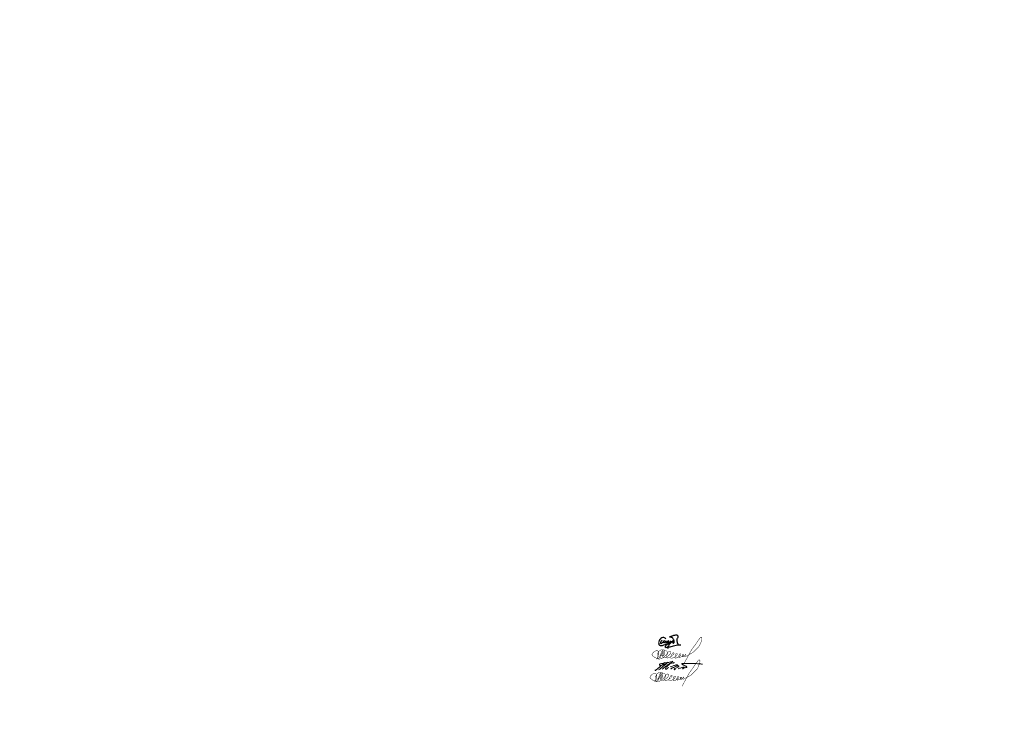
# Model space of a CAD drawing. Header units: millimetres. Extents: x 0 to 420, y 0 to 297.
import ezdxf

# ---------------------------------------------------------------- set-up
doc = ezdxf.new("R2010")
doc.units = ezdxf.units.MM
doc.linetypes.add('K5LT32770', pattern=[0])
doc.linetypes.add('K5LT_THIN', pattern=[0])
doc.layers.add('Системный слой', color=7, linetype='Continuous')

# ---------------------------------------------------------------- blocks, each defined once
blk = doc.blocks.new('U2')
at = {"layer": 'Системный слой', "color": 7, "linetype": 'K5LT32770', "lineweight": 30}
for points, knots in [([(275.65, 32.93), (275.57, 33.09), (275.48, 33.21), (275.36, 33.31), (275.2, 33.45), (274.97, 33.53), (274.76, 33.56), (274.48, 33.61), (274.15, 33.55), (273.89, 33.44), (273.57, 33.3), (273.29, 33), (273.07, 32.72), (272.87, 32.45), (272.69, 32.12), (272.62, 31.79), (272.56, 31.54), (272.53, 31.26), (272.58, 31.02), (272.63, 30.8), (272.71, 30.53), (272.87, 30.39), (273.04, 30.24), (273.35, 30.22), (273.59, 30.2), (274, 30.16), (274.44, 30.3), (274.83, 30.43), (275.18, 30.55), (275.52, 30.71), (275.84, 30.91)], [0, 0, 0, 0, 1, 1, 1, 2, 2, 2, 3, 3, 3, 4, 4, 4, 5, 5, 5, 6, 6, 6, 7, 7, 7, 8, 8, 8, 9, 9, 9, 10, 10, 10, 10]), ([(273.91, 32.44), (273.83, 32.26), (273.73, 32.09), (273.63, 31.92), (273.54, 31.79), (273.39, 31.68), (273.35, 31.54), (273.32, 31.44), (273.3, 31.3), (273.34, 31.21), (273.37, 31.15), (273.43, 31.07), (273.49, 31.05), (273.59, 31), (273.74, 31.07), (273.85, 31.11), (274, 31.18), (274.1, 31.35), (274.22, 31.48), (274.5, 31.76), (275.09, 32.48), (275, 32.35), (274.97, 32.3), (274.75, 32.1), (274.69, 31.94), (274.64, 31.82), (274.56, 31.67), (274.6, 31.56), (274.63, 31.5), (274.7, 31.42), (274.76, 31.39), (274.85, 31.36), (274.98, 31.43), (275.08, 31.48), (275.36, 31.6), (275.63, 32.32), (275.67, 32.22), (275.69, 32.16), (275.58, 31.84), (275.57, 31.65), (275.57, 31.54), (275.53, 31.37), (275.59, 31.32), (275.65, 31.28), (275.82, 31.32), (275.91, 31.37), (275.98, 31.41), (276.03, 31.49), (276.09, 31.55), (276.33, 31.78), (276.74, 32.38), (276.73, 32.33), (276.73, 32.3), (276.37, 31.92), (276.32, 31.67), (276.3, 31.56), (276.25, 31.41), (276.3, 31.32), (276.34, 31.26), (276.44, 31.2), (276.5, 31.19), (276.63, 31.16), (276.77, 31.32), (276.89, 31.4), (277.04, 31.51), (277.17, 31.66), (277.31, 31.78), (277.39, 31.84), (277.46, 31.92), (277.55, 31.97), (277.59, 31.99), (277.65, 32.03), (277.69, 32.03), (277.75, 32.02), (277.77, 31.85), (277.77, 31.76), (277.79, 31.58), (277.63, 31.41), (277.54, 31.24), (277.42, 31), (277.26, 30.78), (277.11, 30.56), (276.89, 30.25), (276.69, 29.92), (276.41, 29.67), (276.24, 29.52), (276.08, 29.3), (275.87, 29.27), (275.78, 29.25), (275.65, 29.23), (275.58, 29.28), (275.52, 29.32), (275.49, 29.42), (275.47, 29.5), (275.45, 29.62), (275.48, 29.77), (275.52, 29.89), (275.59, 30.1), (275.75, 30.28), (275.91, 30.43), (276.05, 30.56), (276.22, 30.66), (276.39, 30.76), (276.59, 30.88), (276.8, 30.98), (277.01, 31.08), (277.12, 31.14), (277.23, 31.2), (277.34, 31.25), (277.49, 31.31), (277.68, 31.31), (277.81, 31.4), (277.92, 31.47), (278, 31.59), (278.1, 31.68), (278.33, 31.9), (278.51, 32.22), (278.8, 32.34), (278.84, 32.36), (278.92, 32.39), (278.93, 32.39), (278.94, 32.39), (278.82, 32.32), (278.77, 32.28), (278.72, 32.23), (278.65, 32.19), (278.61, 32.13), (278.54, 32.04), (278.52, 31.9), (278.51, 31.79), (278.51, 31.66), (278.54, 31.53), (278.6, 31.42), (278.64, 31.35), (278.68, 31.26), (278.74, 31.23), (278.82, 31.19), (278.98, 31.23), (279.05, 31.29), (279.13, 31.35), (279.16, 31.49), (279.18, 31.6), (279.21, 31.77), (279.14, 31.95), (279.11, 32.11), (279.08, 32.26), (279.05, 32.41), (278.99, 32.56), (278.93, 32.73), (278.83, 32.89), (278.73, 33.06), (278.66, 33.18), (278.6, 33.35), (278.48, 33.43), (278.42, 33.48), (278.33, 33.5), (278.25, 33.54), (278.12, 33.59), (277.99, 33.63), (277.85, 33.67), (277.72, 33.71), (277.58, 33.74), (277.45, 33.79), (277.38, 33.81), (277.26, 33.83), (277.25, 33.86), (277.24, 33.9), (277.39, 33.95), (277.47, 33.99), (277.61, 34.07), (277.78, 34.12), (277.94, 34.18), (278.43, 34.37), (278.94, 34.55), (279.47, 34.65), (279.69, 34.69), (279.94, 34.79), (280.16, 34.75), (280.28, 34.72), (280.42, 34.68), (280.52, 34.6), (280.62, 34.53), (280.73, 34.43), (280.76, 34.31), (280.8, 34.21), (280.76, 34.08), (280.74, 33.97), (280.72, 33.75), (280.68, 33.53), (280.59, 33.32), (280.53, 33.19), (280.41, 33.08), (280.37, 32.94), (280.34, 32.84), (280.34, 32.73), (280.33, 32.62), (280.32, 32.49), (280.3, 32.35), (280.3, 32.22), (280.31, 32.06), (280.35, 31.9), (280.39, 31.75), (280.42, 31.62), (280.48, 31.5), (280.52, 31.38), (280.56, 31.28), (280.6, 31.18), (280.64, 31.07), (280.67, 30.98), (280.7, 30.89), (280.72, 30.8), (280.73, 30.7), (280.73, 30.61), (280.72, 30.52)], [0, 0, 0, 0, 1, 1, 1, 2, 2, 2, 3, 3, 3, 4, 4, 4, 5, 5, 5, 6, 6, 6, 7, 7, 7, 8, 8, 8, 9, 9, 9, 10, 10, 10, 11, 11, 11, 12, 12, 12, 13, 13, 13, 14, 14, 14, 15, 15, 15, 16, 16, 16, 17, 17, 17, 18, 18, 18, 19, 19, 19, 20, 20, 20, 21, 21, 21, 22, 22, 22, 23, 23, 23, 24, 24, 24, 25, 25, 25, 26, 26, 26, 27, 27, 27, 28, 28, 28, 29, 29, 29, 30, 30, 30, 31, 31, 31, 32, 32, 32, 33, 33, 33, 34, 34, 34, 35, 35, 35, 36, 36, 36, 37, 37, 37, 38, 38, 38, 39, 39, 39, 40, 40, 40, 41, 41, 41, 42, 42, 42, 43, 43, 43, 44, 44, 44, 45, 45, 45, 46, 46, 46, 47, 47, 47, 48, 48, 48, 49, 49, 49, 50, 50, 50, 51, 51, 51, 52, 52, 52, 53, 53, 53, 54, 54, 54, 55, 55, 55, 56, 56, 56, 57, 57, 57, 58, 58, 58, 59, 59, 59, 60, 60, 60, 61, 61, 61, 62, 62, 62, 63, 63, 63, 64, 64, 64, 65, 65, 65, 66, 66, 66, 67, 67, 67, 68, 68, 68, 69, 69, 69, 70, 70, 70, 71, 71, 71, 71]), ([(276.81, 28.85), (276.57, 29.02), (276.43, 29.17), (276.38, 29.3), (276.25, 29.61), (277.38, 29.63), (277.89, 29.78), (278.58, 29.98), (279.28, 30.2), (279.98, 30.33), (280.42, 30.42), (280.86, 30.53), (281.3, 30.54), (281.55, 30.54), (281.79, 30.52), (282.04, 30.49)], [0, 0, 0, 0, 1, 1, 1, 2, 2, 2, 3, 3, 3, 4, 4, 4, 5, 5, 5, 5])]:
    blk.add_open_spline(points, degree=3, knots=knots, dxfattribs=at)
blk = doc.blocks.new('U3')
at = {"layer": 'Системный слой', "color": 7, "linetype": 'K5LT_THIN', "const_width": 0.18}
for points in [[(274.05, 17.59), (273.67, 16.63), (273.59, 16.45), (273.53, 16.24), (273.53, 16.16), (273.53, 16.09), (273.58, 16.06), (273.69, 16.07), (273.8, 16.18), (273.95, 16.35), (274.02, 16.49), (274.07, 16.6), (274.34, 17.37), (274.38, 17.64), (274.36, 17.91), (274.29, 18.28), (274.21, 18.45), (274.09, 18.59), (273.91, 18.68), (273.61, 18.72), (273.32, 18.72), (273, 18.7), (272.7, 18.63), (272.51, 18.55), (272.24, 18.37), (271.95, 18.16), (271.8, 17.98), (271.62, 17.68), (271.46, 17.41), (271.32, 17.02), (271.22, 16.69), (271.18, 16.35), (271.2, 15.84), (271.25, 15.4), (271.36, 15.03), (271.48, 14.89), (271.67, 14.77), (271.85, 14.73), (272.01, 14.73), (272.26, 14.77), (272.54, 14.83), (272.77, 14.9), (272.95, 14.99), (273.21, 15.11), (273.53, 15.3), (273.64, 15.39), (273.74, 15.48), (273.95, 15.65), (274.58, 16.18), (274.82, 16.41), (275.05, 16.68), (275.25, 16.97), (275.33, 17.16), (275.37, 17.41), (275.39, 17.66), (275.37, 17.82), (275.32, 17.98), (275.19, 18.12), (275.05, 18.21), (274.84, 18.26), (274.7, 18.28), (274.43, 18.28), (274.3, 18.28), (274.26, 18.28), (274.21, 18.27), (274.17, 18.25), (274.12, 18.23), (274.09, 18.2), (274, 18.12), (273.93, 18.03), (273.82, 17.89), (273.71, 17.73), (273.62, 17.56), (273.54, 17.39), (273.43, 17.08), (273.36, 16.84), (273.33, 16.59), (273.35, 16.15), (273.4, 15.93), (273.48, 15.67), (273.55, 15.52), (273.63, 15.42), (273.69, 15.33), (273.74, 15.29), (273.82, 15.25), (273.86, 15.24), (273.94, 15.22), (274.01, 15.22), (274.12, 15.22), (274.23, 15.25), (274.41, 15.3), (274.99, 15.6), (275.81, 16.11), (276.1, 16.35), (276.3, 16.55), (276.54, 16.83), (276.76, 17.15), (276.88, 17.36), (276.9, 17.41), (276.92, 17.48), (276.91, 17.56), (276.9, 17.63), (276.88, 17.72), (276.83, 17.81), (276.79, 17.87), (276.7, 17.95), (276.64, 17.98), (276.55, 18.01), (276.48, 18.02), (276.39, 18.02), (276.27, 18.01), (276.18, 17.98), (276.1, 17.95), (276.03, 17.91), (275.89, 17.81), (275.76, 17.69), (275.68, 17.58), (275.63, 17.48), (275.51, 17.23), (275.43, 16.98), (275.28, 16.57), (275.22, 16.3), (275.18, 16.03), (275.17, 15.7), (275.18, 15.55), (275.2, 15.42), (275.23, 15.33), (275.26, 15.28), (275.3, 15.23), (275.34, 15.2), (275.4, 15.19), (275.48, 15.18), (275.57, 15.2), (276.12, 15.37), (276.73, 15.64), (277.51, 16.16), (277.75, 16.38), (277.98, 16.63), (278.19, 16.92), (278.26, 17.1), (278.26, 17.23), (278.26, 17.29), (278.25, 17.34), (278.24, 17.36), (278.22, 17.39), (278.18, 17.42), (278.14, 17.45), (278.11, 17.46), (278.07, 17.47), (278, 17.46), (277.93, 17.43), (277.86, 17.39), (277.8, 17.34), (277.73, 17.25), (277.62, 17.1), (277.5, 16.91), (277.38, 16.73), (277.27, 16.5), (277.14, 16.22), (277.03, 15.98), (276.97, 15.81), (276.93, 15.57), (276.93, 15.38), (276.95, 15.21), (276.98, 15.18), (277.04, 15.12), (277.08, 15.1), (277.14, 15.08), (277.22, 15.08), (277.33, 15.09), (277.44, 15.12), (277.93, 15.28), (278.26, 15.44), (278.76, 15.74), (279.09, 15.98), (279.26, 16.14), (279.42, 16.33), (279.57, 16.55), (279.64, 16.69), (279.66, 16.82), (279.67, 16.91), (279.66, 16.96), (279.64, 17.02), (279.6, 17.07), (279.53, 17.12), (279.48, 17.13), (279.39, 17.13), (279.33, 17.13), (279.26, 17.1), (279.21, 17.07), (279.17, 17.04), (279.11, 16.97), (279.05, 16.87), (278.98, 16.73), (278.87, 16.5), (278.81, 16.33), (278.74, 16.09), (278.71, 15.83), (278.68, 15.6), (278.69, 15.46), (278.7, 15.39), (278.72, 15.33), (278.74, 15.28), (278.75, 15.23), (278.8, 15.18), (278.92, 15.15), (279.09, 15.17), (279.51, 15.28), (279.82, 15.41), (280.36, 15.71), (280.66, 15.94), (280.91, 16.17), (281.14, 16.38), (281.21, 16.51), (281.22, 16.72), (281.21, 16.82), (281.19, 16.87), (281.13, 16.92), (281.02, 16.94), (280.93, 16.95), (280.86, 16.94), (280.79, 16.92), (280.74, 16.89), (280.68, 16.81), (280.6, 16.69), (280.49, 16.48), (280.4, 16.25), (280.35, 16.08), (280.3, 15.92), (280.28, 15.78), (280.28, 15.72), (280.29, 15.65), (280.32, 15.61), (280.4, 15.52), (280.48, 15.46), (280.56, 15.44), (280.73, 15.47), (280.99, 15.57), (281.43, 15.75), (281.77, 15.91), (282.04, 16.08), (282.25, 16.23), (282.41, 16.38), (282.46, 16.47), (282.46, 16.54), (282.42, 16.61), (282.38, 16.65), (282.31, 16.69), (282.22, 16.72), (282.11, 16.73), (282.04, 16.72), (281.98, 16.72), (281.91, 16.68), (281.83, 16.57), (281.8, 16.49), (281.78, 16.37), (281.78, 16.27), (281.8, 16.13), (281.81, 15.99), (281.84, 15.91), (281.86, 15.84), (281.89, 15.81), (281.92, 15.78), (281.99, 15.77), (282.13, 15.77), (282.28, 15.79), (282.44, 15.87), (282.58, 15.96), (282.76, 16.08), (282.92, 16.22), (283.07, 16.36), (283.26, 16.6), (283.29, 16.66), (283.31, 16.73), (283.28, 16.76), (283.23, 16.75), (283.18, 16.72), (283.11, 16.62), (283, 16.45), (282.88, 16.24), (282.84, 16.15), (282.82, 16), (282.83, 15.93), (282.86, 15.88), (282.88, 15.84), (282.92, 15.81), (282.96, 15.8), (283.03, 15.8), (283.1, 15.82), (283.38, 15.93), (283.9, 16.16), (284.55, 16.54), (285.72, 17.19), (286.34, 17.57), (286.75, 17.91), (287.35, 18.49), (288.04, 19.24), (288.89, 20.11), (289.27, 20.71), (289.74, 21.83), (289.95, 22.32), (290.08, 22.8), (290.16, 23.2), (290.18, 23.51), (290.18, 23.65), (290.14, 23.82), (290.06, 23.95), (289.93, 24.01), (289.79, 24.02), (289.69, 24), (289.6, 23.97), (289.48, 23.87), (289.4, 23.78), (289.23, 23.56), (286.51, 19.71), (286, 18.98), (285.54, 18.31), (282.55, 12.86)], [(273.66, 18.55), (273.48, 18.54), (273.41, 18.5), (273.27, 18.38), (273.14, 18.12), (272.74, 17.11), (272.24, 15.78), (272.04, 15.35), (271.91, 15.19), (271.6, 15.03), (271.46, 15), (271.25, 15), (270.99, 15.05), (270.74, 15.13), (270.45, 15.24), (270.21, 15.36), (269.99, 15.46), (269.79, 15.61), (269.59, 15.78), (269.37, 15.96), (269.14, 16.12), (268.99, 16.28), (268.92, 16.4), (268.87, 16.55), (268.88, 16.71), (268.94, 16.9), (269.06, 17.1), (269.4, 17.5), (269.72, 17.8), (270.08, 18.03), (270.52, 18.22), (270.8, 18.3), (270.98, 18.33), (271.07, 18.32), (271.17, 18.3), (271.31, 18.24), (271.42, 18.17), (271.53, 18.03), (271.63, 17.8), (271.69, 17.42), (271.72, 17.13), (271.74, 16.74), (271.72, 16.53), (271.66, 16.27), (271.58, 15.95), (271.49, 15.72), (271.34, 15.36), (271.21, 15.13), (270.89, 14.68)], [(273.66, 18.55), (272.34, 15.13)], [(272.17, 16.04), (273.08, 16.48)]]:
    blk.add_lwpolyline(points, dxfattribs=at)
blk = doc.blocks.new('U4')
at = {"layer": 'Системный слой', "color": 7, "linetype": 'K5LT_THIN', "lineweight": 18}
blk.add_arc((253.28, 46.09), 32.63, 306.1798, 315.028, dxfattribs=at)
for points, knots in [([(271.12, 19.82), (271.1, 19.78), (271.07, 19.71), (271.02, 19.57), (271.2, 19.43), (271.53, 19.74), (271.88, 20.18), (272.53, 20.61), (273.19, 21.19), (273.92, 21.76), (274.65, 22.37), (275.07, 22.79), (275.26, 22.99)], [0, 0, 0, 0, 0.113653, 0.254015, 0.376707, 0.660679, 1.362779, 2.210229, 2.931504, 4.015017, 4.972839, 5.797245, 5.797245, 5.797245, 5.797245]), ([(276.12, 22.38), (275.59, 22.24), (274.69, 22), (273.69, 21.69), (273.04, 21.69), (272.81, 22), (272.95, 22.34), (273.35, 22.37), (273.83, 22.51), (274.66, 22.63), (275.82, 22.95), (276.94, 22.83), (277.88, 23.46), (278.15, 23.11), (278.01, 23.06), (277.91, 23.02)], [0, 0, 0, 0, 1.640413, 2.788647, 3.181003, 3.475016, 3.785471, 4.050237, 4.604416, 5.320544, 6.566646, 8.105837, 8.942503, 9.016001, 9.262776, 9.262776, 9.262776, 9.262776]), ([(274.11, 20.14), (274.52, 20.48), (275.27, 21.1), (276.35, 21.87), (277.31, 22.49), (278.26, 22.68), (278.82, 22.88), (279.11, 22.93), (279.16, 22.9), (279.17, 22.82), (279.06, 22.75), (278.99, 22.67), (278.94, 22.61), (278.93, 22.59)], [0, 0, 0, 0, 1.600081, 2.884789, 3.999168, 4.989608, 5.748814, 5.808954, 5.844678, 5.9081, 6.008557, 6.193433, 6.246811, 6.246811, 6.246811, 6.246811]), ([(276.66, 21.79), (276.44, 21.56), (276.06, 21.18), (275.62, 20.7), (275.25, 19.65), (276.17, 20.31), (276.87, 20.82)], [0, 0, 0, 0, 0.943722, 1.596659, 2.060412, 3.620108, 3.620108, 3.620108, 3.620108]), ([(278.55, 23.5), (278.26, 23.21), (277.67, 22.64), (277.06, 22.1), (276.75, 21.82)], [0, 0, 0, 0, 1.224779, 2.458686, 2.458686, 2.458686, 2.458686]), ([(277.48, 21.09), (277.79, 21.2), (278.3, 21.38), (279.02, 21.59), (279.58, 21.73), (280.04, 21.88), (280.38, 21.96), (280.67, 21.81), (280.46, 21.48), (279.93, 21.24), (279.02, 20.72), (278.44, 20.57), (277.63, 20.07), (278.1, 20.65), (278.77, 20.69), (279.82, 21.27), (280.5, 21.52), (281.32, 21.59), (281.06, 21.11), (280.62, 21.06), (280.23, 20.59), (279.68, 20.46), (279.36, 20.25), (279.13, 20.06), (279.35, 19.8), (279.56, 19.87), (279.71, 19.93)], [0, 0, 0, 0, 0.990963, 1.623035, 2.227872, 2.723593, 3.088374, 3.278162, 3.505494, 3.99811, 5.147713, 6.302849, 6.633495, 6.869523, 7.817376, 8.903985, 10.181806, 10.436559, 10.772489, 11.221547, 11.804027, 12.456012, 12.832551, 13.028922, 13.203282, 13.634223, 13.634223, 13.634223, 13.634223]), ([(280.93, 20.2), (281.13, 20.29), (281.52, 20.46), (282.08, 20.65), (282.69, 20.85), (283.04, 20.9), (283.42, 20.99), (283.44, 20.82), (283.24, 20.71), (283.17, 20.43), (283.02, 20.28), (282.71, 20.18), (282.86, 20.4), (283.07, 20.45), (283.36, 20.59), (283.74, 20.62), (284.09, 20.75), (284.35, 20.81), (284.59, 20.83), (284.54, 21.08), (284.37, 21.27), (284.02, 21.41), (283.66, 21.64), (283.26, 21.79), (282.95, 21.96), (282.67, 22.08), (282.5, 22.21), (282.38, 22.34), (282.47, 22.53), (282.8, 22.49), (283.25, 22.54), (284.47, 22.5), (285.87, 22.57), (287.35, 22.48), (288.31, 22.54), (289.12, 22.44), (289.87, 22.33), (290.46, 22.33), (290.94, 22.27), (291.17, 22.25), (291.28, 22.24)], [0, 0, 0, 0, 0.64163, 1.29356, 1.794076, 2.471833, 2.611863, 2.671968, 2.913963, 3.1978, 3.472127, 3.65366, 3.783753, 4.022062, 4.337011, 4.71493, 5.169515, 5.417604, 5.569151, 5.768386, 5.982635, 6.339042, 6.859114, 7.263983, 7.608077, 7.940186, 8.151131, 8.270542, 8.429415, 8.641048, 9.147181, 9.852258, 12.263923, 13.365611, 14.28805, 15.131885, 15.811435, 16.555968, 16.916296, 17.247859, 17.247859, 17.247859, 17.247859])]:
    blk.add_open_spline(points, degree=3, knots=knots, dxfattribs=at)
blk = doc.blocks.new('U5')
at = {"layer": 'Системный слой', "color": 7, "linetype": 'K5LT_THIN', "const_width": 0.18}
for points in [[(274.89, 27.26), (274.51, 26.29), (274.43, 26.11), (274.37, 25.91), (274.36, 25.83), (274.37, 25.76), (274.42, 25.72), (274.53, 25.74), (274.64, 25.84), (274.79, 26.01), (274.86, 26.15), (274.91, 26.26), (275.18, 27.03), (275.21, 27.3), (275.2, 27.58), (275.13, 27.95), (275.05, 28.11), (274.92, 28.25), (274.74, 28.34), (274.44, 28.38), (274.16, 28.38), (273.84, 28.36), (273.54, 28.29), (273.35, 28.21), (273.08, 28.04), (272.79, 27.82), (272.64, 27.64), (272.45, 27.34), (272.3, 27.07), (272.16, 26.69), (272.05, 26.35), (272.01, 26.01), (272.04, 25.5), (272.08, 25.06), (272.2, 24.7), (272.32, 24.56), (272.51, 24.44), (272.69, 24.39), (272.84, 24.39), (273.1, 24.43), (273.38, 24.49), (273.61, 24.56), (273.79, 24.66), (274.04, 24.77), (274.37, 24.97), (274.48, 25.05), (274.58, 25.14), (274.79, 25.31), (275.42, 25.84), (275.65, 26.07), (275.89, 26.35), (276.09, 26.64), (276.17, 26.82), (276.21, 27.08), (276.23, 27.32), (276.2, 27.48), (276.16, 27.65), (276.03, 27.78), (275.88, 27.87), (275.68, 27.92), (275.54, 27.95), (275.27, 27.95), (275.14, 27.95), (275.1, 27.94), (275.04, 27.93), (275, 27.92), (274.95, 27.89), (274.92, 27.86), (274.84, 27.78), (274.77, 27.7), (274.65, 27.56), (274.55, 27.4), (274.46, 27.22), (274.38, 27.05), (274.27, 26.74), (274.19, 26.51), (274.17, 26.26), (274.19, 25.81), (274.24, 25.59), (274.31, 25.33), (274.39, 25.18), (274.46, 25.08), (274.53, 25), (274.58, 24.95), (274.65, 24.91), (274.7, 24.9), (274.78, 24.88), (274.85, 24.88), (274.96, 24.88), (275.07, 24.91), (275.25, 24.97), (275.82, 25.26), (276.65, 25.78), (276.94, 26.02), (277.14, 26.21), (277.38, 26.49), (277.6, 26.81), (277.72, 27.02), (277.74, 27.07), (277.75, 27.15), (277.75, 27.22), (277.74, 27.29), (277.71, 27.38), (277.67, 27.48), (277.62, 27.53), (277.53, 27.61), (277.47, 27.65), (277.39, 27.68), (277.31, 27.68), (277.23, 27.68), (277.11, 27.67), (277.02, 27.65), (276.93, 27.61), (276.86, 27.57), (276.73, 27.47), (276.6, 27.35), (276.52, 27.25), (276.46, 27.14), (276.35, 26.89), (276.27, 26.64), (276.12, 26.23), (276.06, 25.96), (276.02, 25.7), (276.01, 25.36), (276.01, 25.21), (276.04, 25.08), (276.07, 24.99), (276.09, 24.94), (276.14, 24.89), (276.18, 24.86), (276.23, 24.85), (276.31, 24.85), (276.41, 24.86), (276.96, 25.03), (277.56, 25.3), (278.35, 25.82), (278.59, 26.05), (278.81, 26.29), (279.03, 26.58), (279.1, 26.77), (279.1, 26.89), (279.1, 26.95), (279.09, 27), (279.08, 27.03), (279.05, 27.05), (279.02, 27.09), (278.98, 27.11), (278.94, 27.13), (278.91, 27.13), (278.84, 27.12), (278.77, 27.1), (278.7, 27.06), (278.64, 27), (278.57, 26.91), (278.46, 26.76), (278.34, 26.58), (278.22, 26.39), (278.1, 26.16), (277.98, 25.89), (277.86, 25.64), (277.81, 25.47), (277.77, 25.24), (277.77, 25.05), (277.79, 24.88), (277.82, 24.84), (277.87, 24.79), (277.91, 24.76), (277.98, 24.74), (278.06, 24.74), (278.17, 24.75), (278.28, 24.79), (278.77, 24.95), (279.1, 25.11), (279.59, 25.4), (279.92, 25.64), (280.1, 25.8), (280.25, 25.99), (280.4, 26.21), (280.48, 26.35), (280.5, 26.48), (280.51, 26.57), (280.5, 26.63), (280.48, 26.68), (280.43, 26.74), (280.36, 26.78), (280.32, 26.79), (280.23, 26.79), (280.17, 26.79), (280.1, 26.77), (280.04, 26.73), (280, 26.7), (279.95, 26.63), (279.89, 26.53), (279.82, 26.39), (279.71, 26.16), (279.65, 26), (279.58, 25.76), (279.55, 25.49), (279.52, 25.26), (279.52, 25.13), (279.54, 25.05), (279.55, 24.99), (279.57, 24.94), (279.59, 24.89), (279.63, 24.84), (279.75, 24.81), (279.93, 24.84), (280.35, 24.95), (280.65, 25.07), (281.19, 25.37), (281.5, 25.61), (281.75, 25.83), (281.97, 26.04), (282.04, 26.18), (282.06, 26.39), (282.05, 26.48), (282.02, 26.53), (281.97, 26.58), (281.86, 26.6), (281.77, 26.61), (281.69, 26.61), (281.63, 26.58), (281.58, 26.55), (281.52, 26.47), (281.44, 26.35), (281.33, 26.14), (281.24, 25.91), (281.19, 25.74), (281.14, 25.58), (281.12, 25.44), (281.12, 25.38), (281.13, 25.31), (281.16, 25.27), (281.24, 25.18), (281.32, 25.12), (281.4, 25.1), (281.57, 25.13), (281.83, 25.23), (282.27, 25.41), (282.61, 25.57), (282.87, 25.74), (283.09, 25.9), (283.25, 26.04), (283.29, 26.14), (283.29, 26.2), (283.26, 26.27), (283.22, 26.31), (283.15, 26.35), (283.06, 26.38), (282.95, 26.39), (282.87, 26.38), (282.82, 26.38), (282.74, 26.34), (282.66, 26.23), (282.64, 26.15), (282.62, 26.04), (282.62, 25.94), (282.64, 25.79), (282.65, 25.66), (282.67, 25.57), (282.69, 25.51), (282.73, 25.47), (282.76, 25.44), (282.82, 25.43), (282.97, 25.43), (283.12, 25.45), (283.28, 25.53), (283.42, 25.62), (283.6, 25.75), (283.76, 25.89), (283.91, 26.03), (284.1, 26.27), (284.13, 26.32), (284.14, 26.39), (284.12, 26.42), (284.07, 26.42), (284.02, 26.38), (283.95, 26.29), (283.83, 26.11), (283.72, 25.91), (283.67, 25.81), (283.66, 25.66), (283.67, 25.59), (283.7, 25.54), (283.72, 25.5), (283.76, 25.48), (283.8, 25.46), (283.86, 25.46), (283.93, 25.48), (284.22, 25.59), (284.74, 25.82), (285.39, 26.21), (286.56, 26.86), (287.18, 27.24), (287.59, 27.57), (288.18, 28.15), (288.88, 28.9), (289.73, 29.77), (290.11, 30.37), (290.58, 31.49), (290.79, 31.98), (290.92, 32.46), (290.99, 32.86), (291.02, 33.17), (291.02, 33.31), (290.98, 33.48), (290.9, 33.62), (290.77, 33.67), (290.62, 33.68), (290.53, 33.67), (290.44, 33.63), (290.32, 33.53), (290.23, 33.45), (290.07, 33.22), (287.35, 29.37), (286.83, 28.65), (286.38, 27.97), (283.38, 22.53)], [(274.5, 28.22), (274.32, 28.2), (274.25, 28.17), (274.11, 28.04), (273.97, 27.79), (273.58, 26.77), (273.08, 25.44), (272.88, 25.01), (272.75, 24.86), (272.44, 24.69), (272.3, 24.66), (272.09, 24.66), (271.83, 24.72), (271.57, 24.8), (271.28, 24.91), (271.05, 25.02), (270.83, 25.13), (270.63, 25.28), (270.42, 25.45), (270.21, 25.62), (269.98, 25.79), (269.83, 25.94), (269.75, 26.06), (269.71, 26.21), (269.71, 26.37), (269.78, 26.56), (269.9, 26.76), (270.24, 27.17), (270.56, 27.47), (270.92, 27.69), (271.35, 27.88), (271.64, 27.97), (271.82, 27.99), (271.91, 27.99), (272.01, 27.97), (272.15, 27.9), (272.25, 27.83), (272.36, 27.7), (272.47, 27.46), (272.53, 27.09), (272.56, 26.79), (272.57, 26.41), (272.56, 26.2), (272.5, 25.93), (272.41, 25.61), (272.33, 25.38), (272.18, 25.02), (272.05, 24.79), (271.72, 24.34)], [(273, 25.7), (273.91, 26.14)], [(274.5, 28.21), (273.17, 24.8)]]:
    blk.add_lwpolyline(points, dxfattribs=at)

msp = doc.modelspace()

# ---------------------------------------------------------------- block references
at = {"layer": 'Системный слой'}
for name in ['U5', 'U2', 'U3', 'U4']:
    msp.add_blockref(name, (0, 0), dxfattribs=at)

doc.saveas('drawing.dxf')
